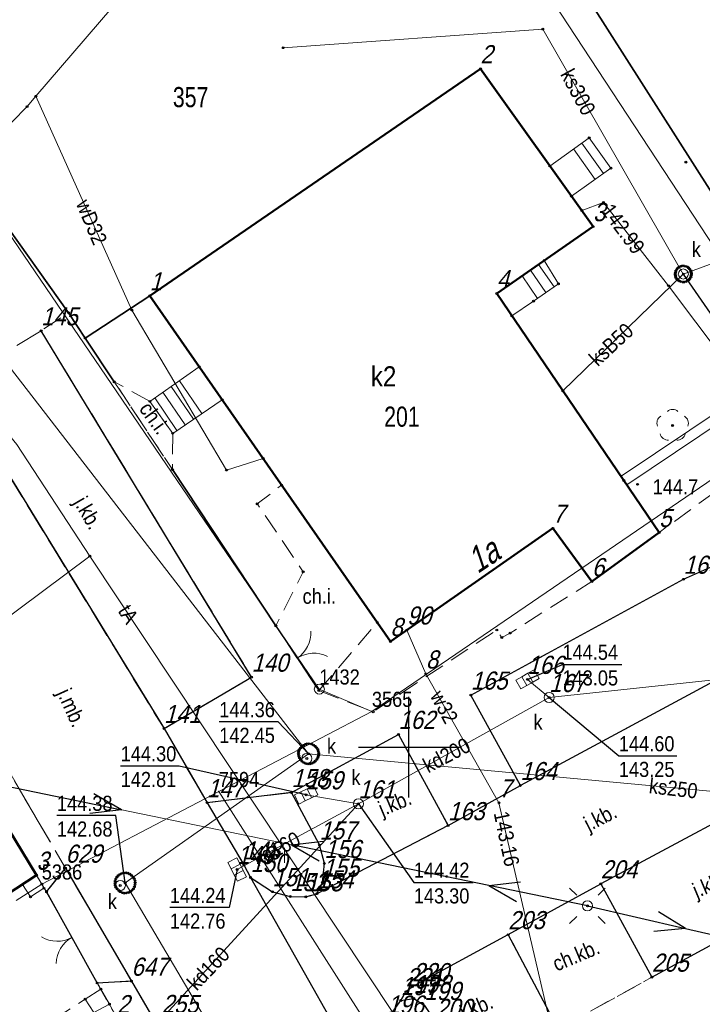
# Model space of a CAD drawing. Header units: metres. Extents: x 5551907 to 5556416, y 5709283 to 5712755.
# Tile 83 of 100: x 5554531 to 5554565, y 5710737 to 5710786. Entities that reach past the tile are written whole.
import ezdxf
from ezdxf.enums import TextEntityAlignment as Align

# ---------------------------------------------------------------- set-up
doc = ezdxf.new("R2010")
doc.units = ezdxf.units.M
for name, pattern in [('1.0_0.5', [1.5, 1, -0.5]), ('1.5_0.5', [2, 1.5, -0.5]), ('219-500', [0]), ('otob_500', [0]), ('suep_nn_500', [0])]:
    doc.linetypes.add(name, pattern=pattern)
doc.layers.get('0').update_dxf_attribs({"color": 2, "lineweight": 5})
doc.styles.get("Standard").update_dxf_attribs({"font": 'Working1250', "width": 0.75})
doc.linetypes.add('902-500', pattern='A,3.75,0,[1,ksztalty.shx,S=0.5,R=0,X=0,Y=0],3.75', length=7.5)
doc.linetypes.add('otdn_500', pattern='A,5,0,[21,ksztalty.shx,S=0.5,R=0,X=0,Y=0]', length=5)

# ---------------------------------------------------------------- blocks, each defined once
blk = doc.blocks.new('PUNKTBUD')
at = {"color": 0}
blk.add_circle((0, 0), 0.045, dxfattribs=at)
blk = doc.blocks.new('202')
at = {"color": 0, "linetype": 'Continuous', "lineweight": 0}
blk.add_circle((0, 0), 0.25, dxfattribs=at)
blk = doc.blocks.new('203')
at = {"linetype": 'Continuous', "lineweight": 0}
h = blk.add_hatch(color=0, dxfattribs=at)
edge = h.paths.add_edge_path()
edge.add_arc((0, 0), 0.045, 0, 360)
blk = doc.blocks.new('SUEP1')
at = {"color": 0, "linetype": 'Continuous'}
for p, q in [((5, 0), (3.5, 0.5)), ((15, 0), (13.5, 0.5)), ((0, 0), (5, 0)), ((5, 0), (3.5, -0.5)), ((5, 0), (15, 0)), ((15, 0), (13.5, -0.5))]:
    blk.add_line(p, q, dxfattribs=at)
blk = doc.blocks.new('US15')
at = {"color": 0, "linetype": 'Continuous', "lineweight": 13}
blk.add_circle((0, 0), 0.25, dxfattribs=at)
blk = doc.blocks.new('SM01')
at = {"color": 0, "linetype": 'Continuous', "lineweight": 13}
for p, q in [((-0.53, 0.531), (-0.883, 0.884)), ((0.531, 0.531), (0.884, 0.884)), ((-0.53, -0.53), (-0.883, -0.883)), ((0.531, -0.53), (0.884, -0.883))]:
    blk.add_line(p, q, dxfattribs=at)
blk.add_circle((0, 0), 0.25, dxfattribs=at)
blk = doc.blocks.new('PW01')
at = {"linetype": 'Continuous', "lineweight": 13}
h = blk.add_hatch(color=0, dxfattribs=at)
edge = h.paths.add_edge_path()
edge.add_arc((0, 0), 0.045, 0, 360)
blk = doc.blocks.new('US05')
at = {"color": 0, "linetype": 'Continuous', "lineweight": 13}
for p, q in [((-0.525, -0.25), (-0.525, 0.25)), ((-0.525, 0.25), (-0.175, 0.25)), ((-0.175, -0.25), (-0.175, 0.25)), ((-0.175, 0.25), (0.175, 0.25)), ((0.175, -0.25), (0.175, 0.25)), ((0.175, 0.25), (0.525, 0.25)), ((0.525, -0.25), (0.525, 0.25)), ((-0.525, -0.25), (-0.175, -0.25)), ((-0.175, -0.25), (0.175, -0.25)), ((0.175, -0.25), (0.525, -0.25))]:
    blk.add_line(p, q, dxfattribs=at)
blk = doc.blocks.new('US22')
at = {"color": 0, "linetype": 'Continuous', "lineweight": 13}
blk.add_circle((0, 0), 0.25, dxfattribs=at)
blk = doc.blocks.new('OP021')
at = {"linetype": 'Continuous', "lineweight": 13}
h = blk.add_hatch(color=0, dxfattribs=at)
edge = h.paths.add_edge_path()
edge.add_arc((0, 0), 0.05, 0, 360)
at = {"color": 0, "linetype": 'Continuous', "lineweight": 13}
for centre, start, end in [((0, 0.4), 49.272, 130.728), ((-0.38, 0.124), 121.308, 202.548), ((0.38, 0.124), 337.452, 58.692), ((-0.235, -0.324), 193.221, 274.871), ((0.235, -0.324), 265.129, 346.779)]:
    blk.add_arc(centre, 0.4, start, end, dxfattribs=at)
blk = doc.blocks.new('TU04')
at = {"color": 0, "linetype": 'Continuous', "lineweight": 13}
for p, q in [((0, 0), (0, 0.75)), ((0.5, 0), (0.5, 0.75))]:
    blk.add_line(p, q, dxfattribs=at)
blk = doc.blocks.new('OK02')
at = {"color": 0, "linetype": 'Continuous', "lineweight": 0}
for centre, start, end in [((-1.5, 0), 0, 60), ((1.5, 0), 120, 180)]:
    blk.add_arc(centre, 1.5, start, end, dxfattribs=at)
blk = doc.blocks.new('PIKIETAW1891')
at = {"color": 0}
blk.add_circle((0, 0), 0.045, dxfattribs=at)
blk = doc.blocks.new('RAMKA500K')
at = {"color": 0}
for p, q in [((147.5, 250), (152.5, 250)), ((150, 247.5), (150, 250)), ((150, 0), (150, 2.5)), ((147.5, 0), (152.5, 0))]:
    blk.add_line(p, q, dxfattribs=at)

msp = doc.modelspace()

# ---------------------------------------------------------------- linework, layer by layer
at = {"layer": '217-kontur klasyfikacyjny', "color": 3, "linetype": 'CONTINUOUS', "lineweight": 18, "flags": 128}
for points in [[(5554546.23, 5710807.01), (5554570.1, 5710769.56)], [(5554531.77, 5710743.2), (5554513.75, 5710772.89)], [(5554551.26, 5710708.56), (5554531.77, 5710743.2)]]:
    msp.add_lwpolyline(points, dxfattribs=at)
at = {"layer": '218-kontur użytku gruntowego', "color": 3, "linetype": 'CONTINUOUS', "lineweight": 18, "flags": 128}
for points in [[(5554546.23, 5710807.01), (5554570.1, 5710769.56)], [(5554570.1, 5710769.56), (5554546.23, 5710807.01)], [(5554522.47, 5710786.74), (5554545.55, 5710752.88)], [(5554545.55, 5710752.88), (5554522.47, 5710786.74)], [(5554531.77, 5710743.2), (5554513.75, 5710772.89)], [(5554513.75, 5710772.89), (5554531.77, 5710743.2)], [(5554548.16, 5710751.77), (5554570.31, 5710766.89)], [(5554570.31, 5710766.89), (5554548.16, 5710751.77)], [(5554545.55, 5710752.88), (5554548.16, 5710751.77)], [(5554548.16, 5710751.77), (5554545.55, 5710752.88)], [(5554551.26, 5710708.56), (5554531.77, 5710743.2)], [(5554531.77, 5710743.2), (5554551.26, 5710708.56)]]:
    msp.add_lwpolyline(points, dxfattribs=at)
at = {"layer": '219-działka ewidencyjna', "color": 7, "linetype": '219-500', "lineweight": 18, "flags": 128}
for points in [[(5554546.23, 5710807.01), (5554570.1, 5710769.56)], [(5554522.47, 5710786.74), (5554545.55, 5710752.88)], [(5554513.75, 5710772.89), (5554531.77, 5710743.2)], [(5554570.31, 5710766.89), (5554548.16, 5710751.77)], [(5554545.55, 5710752.88), (5554548.16, 5710751.77)], [(5554548.16, 5710751.77), (5554540.56, 5710747.79)], [(5554531.77, 5710743.2), (5554540.56, 5710747.79)], [(5554540.56, 5710747.79), (5554558.89, 5710719.02)], [(5554531.77, 5710743.2), (5554551.26, 5710708.56)]]:
    msp.add_lwpolyline(points, dxfattribs=at)
at = {"layer": '312-budynek ewidencyjny', "color": 7, "linetype": 'CONTINUOUS', "lineweight": 50, "flags": 128}
for points in [[(5554537.13, 5710772.4), (5554553.55, 5710783.67)], [(5554553.55, 5710783.67), (5554559.14, 5710775.83)], [(5554559.14, 5710775.83), (5554554.36, 5710772.51)], [(5554549.08, 5710755.24), (5554537.13, 5710772.4)], [(5554554.36, 5710772.51), (5554562.42, 5710760.65)], [(5554557.14, 5710760.86), (5554549.08, 5710755.24)], [(5554559.08, 5710758.21), (5554557.14, 5710760.86)], [(5554562.42, 5710760.65), (5554559.08, 5710758.21)], [(5554526.56, 5710751.78), (5554531.51, 5710743.64)], [(5554531.51, 5710743.64), (5554529, 5710742.01)]]:
    msp.add_lwpolyline(points, dxfattribs=at)
at = {"layer": '352-schody', "color": 7, "linetype": 'CONTINUOUS', "lineweight": 18, "flags": 128}
for points in [[(5554556.99, 5710778.84), (5554558.95, 5710780.24), (5554560.03, 5710778.73), (5554558.07, 5710777.34)], [(5554556.99, 5710778.84), (5554558.95, 5710780.24), (5554560.03, 5710778.73), (5554558.07, 5710777.34)], [(5554556.72, 5710774.15), (5554557.42, 5710772.99), (5554556.18, 5710772.13), (5554555.11, 5710771.4), (5554554.36, 5710772.51)], [(5554556.72, 5710774.15), (5554557.42, 5710772.99), (5554556.18, 5710772.13), (5554555.11, 5710771.4), (5554554.36, 5710772.51)], [(5554539.59, 5710768.87), (5554540.73, 5710767.24), (5554538.27, 5710765.57), (5554537.14, 5710767.16)], [(5554539.59, 5710768.87), (5554540.73, 5710767.24), (5554538.27, 5710765.57), (5554537.14, 5710767.16)]]:
    msp.add_lwpolyline(points, close=True, dxfattribs=at)
for points in [[(5554559.245, 5710778.173), (5554558.175, 5710779.686)], [(5554559.653, 5710778.462), (5554558.582, 5710779.977)], [(5554557.207, 5710772.842), (5554556.437, 5710773.953)], [(5554556.385, 5710772.272), (5554555.616, 5710773.383)], [(5554556.796, 5710772.557), (5554556.026, 5710773.668)], [(5554539.304, 5710766.272), (5554538.199, 5710767.899)], [(5554539.718, 5710766.553), (5554538.609, 5710768.185)], [(5554538.89, 5710765.991), (5554537.789, 5710767.613)], [(5554538.477, 5710765.71), (5554537.379, 5710767.327)]]:
    msp.add_lwpolyline(points, dxfattribs=at)
at = {"layer": 'brama', "color": 7, "linetype": 'otob_500', "lineweight": 18, "flags": 128}
for points in [[(5554543.39, 5710756.02), (5554545.52, 5710752.8)], [(5554534.52, 5710738.29), (5554532.01, 5710742.81)]]:
    msp.add_lwpolyline(points, dxfattribs=at)
at = {"layer": 'chodnik', "color": 7, "linetype": '1.0_0.5', "lineweight": 18, "flags": 128}
for points in [[(5554580.8, 5710758.86), (5554583.32, 5710757.25), (5554591.65, 5710769.1), (5554590.45, 5710771.28), (5554585.55, 5710764.37), (5554584.48, 5710763.6), (5554583.13, 5710763.01), (5554581.53, 5710762.67), (5554579.42, 5710762.69), (5554576.66, 5710763.28), (5554573.48, 5710763.45), (5554569.87, 5710763.37), (5554568.62, 5710765.16), (5554562.42, 5710760.65), (5554559.08, 5710758.21), (5554555.02, 5710755.66), (5554554.61, 5710755.44), (5554554.36, 5710755.81), (5554548.22, 5710751.75), (5554545.52, 5710752.8), (5554533.1, 5710771.56), (5554531.74, 5710770.66), (5554542.19, 5710753.47), (5554537.84, 5710750.92), (5554539.98, 5710747.24), (5554544.17, 5710747.74), (5554549.48, 5710750.63), (5554551.94, 5710746.1), (5554555.53, 5710748.09), (5554553.07, 5710752.58), (5554563.63, 5710758.33), (5554565.86, 5710759.33), (5554568.38, 5710760), (5554570.87, 5710760.31), (5554573.7, 5710760.35), (5554577.18, 5710760.07), (5554579.13, 5710759.56)], [(5554532.01, 5710742.81), (5554532.95, 5710743.99), (5554518.33, 5710769.05), (5554516.7, 5710768.12), (5554526.56, 5710751.78), (5554531.51, 5710743.64)], [(5554535.37, 5710768.13), (5554538.26, 5710763.77), (5554538.27, 5710765.57), (5554537.14, 5710767.16)], [(5554545.52, 5710752.8), (5554548.43, 5710756.18), (5554543.68, 5710763), (5554542.47, 5710762.07), (5554544.75, 5710758.7), (5554543.39, 5710756.02)], [(5554554.93, 5710740.69), (5554557.41, 5710736.01), (5554562.06, 5710738.58), (5554559.52, 5710743.21)], [(5554547.38, 5710699.78), (5554550.31, 5710702.54), (5554551.51, 5710704.05), (5554552.16, 5710705.41), (5554552.53, 5710707.06), (5554552.63, 5710709.3), (5554552.05, 5710711.22), (5554536.22, 5710738.38), (5554534.52, 5710738.29), (5554535.52, 5710736.52), (5554537.04, 5710733.84), (5554541.84, 5710725.34), (5554551.26, 5710708.56), (5554528.82, 5710684.19), (5554530.25, 5710683.47)]]:
    msp.add_lwpolyline(points, close=True, dxfattribs=at)
at = {"layer": 'jezdnia', "color": 7, "linetype": '1.5_0.5', "lineweight": 18, "flags": 128}
for points in [[(5554518.33, 5710769.05), (5554532.95, 5710743.99), (5554536.22, 5710738.38), (5554552.05, 5710711.22), (5554560.73, 5710695.29), (5554561.92, 5710693.81), (5554569.6, 5710680.85), (5554575.73, 5710670.65), (5554603.83, 5710627.01), (5554609.82, 5710629.69), (5554596.71, 5710647.84), (5554578.75, 5710672.96), (5554575.45, 5710680.03), (5554574.11, 5710683.4), (5554573.92, 5710684.32), (5554574.13, 5710685.01), (5554574.57, 5710685.19), (5554574.89, 5710691.25), (5554574.9, 5710691.73), (5554573.99, 5710692.3), (5554571.83, 5710693.35), (5554570.46, 5710694.21), (5554569.64, 5710695.02), (5554566.41, 5710700.42), (5554565.96, 5710701.56), (5554565.65, 5710703.1), (5554557.03, 5710718.39), (5554556.01, 5710719.47), (5554552.43, 5710725.14), (5554548.9, 5710731.54), (5554542.14, 5710743.53), (5554541.8, 5710744.15), (5554539.98, 5710747.24), (5554537.84, 5710750.92), (5554526.91, 5710768.76), (5554523.93, 5710773.48)], [(5554526.91, 5710768.76), (5554537.84, 5710750.92), (5554542.19, 5710753.47), (5554531.74, 5710770.66), (5554528.46, 5710768.68), (5554527.76, 5710768.45)], [(5554553.07, 5710752.58), (5554555.53, 5710748.09), (5554565.98, 5710753.71), (5554567.72, 5710754.49), (5554569.58, 5710754.97), (5554571.79, 5710755.2), (5554574.16, 5710755.21), (5554578.58, 5710754.93), (5554577.71, 5710755.54), (5554577.08, 5710756.29), (5554576.81, 5710757.03), (5554577.18, 5710760.07), (5554573.7, 5710760.35), (5554570.87, 5710760.31), (5554568.38, 5710760), (5554565.86, 5710759.33), (5554563.63, 5710758.33)], [(5554583.32, 5710757.25), (5554582.15, 5710756.16), (5554581.15, 5710755.44), (5554580.04, 5710754.99), (5554578.58, 5710754.93), (5554574.16, 5710755.21), (5554571.79, 5710755.2), (5554569.58, 5710754.97), (5554567.72, 5710754.49), (5554565.98, 5710753.71), (5554555.53, 5710748.09), (5554551.94, 5710746.1), (5554545.43, 5710742.72), (5554544.88, 5710742.57), (5554544.11, 5710742.58), (5554543.22, 5710742.82), (5554542.14, 5710743.53), (5554548.9, 5710731.54), (5554548.47, 5710733.21), (5554548.59, 5710735.06), (5554548.93, 5710736.5), (5554549.6, 5710737.42), (5554549.85, 5710737.86), (5554550.17, 5710738.11), (5554554.93, 5710740.69), (5554559.52, 5710743.21), (5554569.53, 5710748.58), (5554570.15, 5710748.98), (5554570.99, 5710749), (5554571.98, 5710748.64), (5554573.22, 5710747.8), (5554574.58, 5710746.23), (5554575.17, 5710745.04), (5554575.37, 5710743.43), (5554575.1, 5710742.43)], [(5554544.17, 5710747.74), (5554545.56, 5710745.14), (5554545.8, 5710744.22), (5554545.71, 5710743.29), (5554545.43, 5710742.72), (5554551.94, 5710746.1), (5554549.48, 5710750.63)], [(5554562.06, 5710738.58), (5554571.11, 5710743.5), (5554569.54, 5710746.43), (5554569.3, 5710747.24), (5554569.32, 5710748), (5554569.53, 5710748.58), (5554559.52, 5710743.21)], [(5554531.77, 5710743.2), (5554510.73, 5710729.75), (5554475.99, 5710709.85), (5554447.06, 5710693.26), (5554443.23, 5710699.15), (5554462.23, 5710712.32), (5554460.21, 5710715.22), (5554440.32, 5710701.85), (5554425.74, 5710692.16), (5554418.39, 5710702.98), (5554417.67, 5710704.05), (5554413.74, 5710698.54), (5554422.18, 5710685.91), (5554422.24, 5710683.26), (5554414.67, 5710678.37), (5554411.17, 5710678.91), (5554409.54, 5710677.7), (5554408.06, 5710674.21), (5554399.4, 5710668.24), (5554396.78, 5710667.91), (5554395.38, 5710669.36), (5554394.89, 5710669.03), (5554395.46, 5710668.22), (5554394.01, 5710667.3), (5554393.51, 5710668.1), (5554393.08, 5710667.81), (5554391.94, 5710669.33), (5554375.03, 5710657.88), (5554384.19, 5710648.99), (5554388.23, 5710645.06), (5554389.36, 5710643.96), (5554394.67, 5710650.04), (5554402.1, 5710659.1), (5554430.11, 5710677.61), (5554434.38, 5710680.2), (5554449.14, 5710687.47), (5554480.13, 5710704.87), (5554485.07, 5710707.73), (5554505.9, 5710719.35), (5554533.93, 5710737.49), (5554534.71, 5710737.99), (5554534.52, 5710738.29), (5554532.01, 5710742.81)], [(5554549.6, 5710737.42), (5554550.25, 5710737.52), (5554550.77, 5710737.18), (5554551.33, 5710736.33), (5554552.82, 5710733.54), (5554557.41, 5710736.01), (5554554.93, 5710740.69), (5554550.17, 5710738.11), (5554549.85, 5710737.86)]]:
    msp.add_lwpolyline(points, close=True, dxfattribs=at)
at = {"layer": 'krawężnik', "color": 7, "linetype": 'CONTINUOUS', "lineweight": 25, "flags": 128}
for points in [[(5554537.84, 5710750.92), (5554542.19, 5710753.47), (5554531.74, 5710770.66)], [(5554526.91, 5710768.76), (5554537.84, 5710750.92)], [(5554553.07, 5710752.58), (5554563.63, 5710758.33), (5554565.86, 5710759.33), (5554568.38, 5710760), (5554570.87, 5710760.31), (5554573.7, 5710760.35), (5554577.18, 5710760.07)], [(5554578.58, 5710754.93), (5554574.16, 5710755.21), (5554571.79, 5710755.2), (5554569.58, 5710754.97), (5554567.72, 5710754.49), (5554565.98, 5710753.71), (5554555.53, 5710748.09)], [(5554555.53, 5710748.09), (5554553.07, 5710752.58)], [(5554537.84, 5710750.92), (5554539.98, 5710747.24)], [(5554544.17, 5710747.74), (5554549.48, 5710750.63)], [(5554549.48, 5710750.63), (5554551.94, 5710746.1)], [(5554569.53, 5710748.58), (5554559.52, 5710743.21)], [(5554562.06, 5710738.58), (5554571.11, 5710743.5), (5554569.54, 5710746.43), (5554569.3, 5710747.24), (5554569.32, 5710748), (5554569.53, 5710748.58)], [(5554551.94, 5710746.1), (5554555.53, 5710748.09)], [(5554545.56, 5710745.14), (5554544.17, 5710747.74), (5554539.98, 5710747.24)], [(5554539.98, 5710747.24), (5554541.8, 5710744.15), (5554542.14, 5710743.53)], [(5554551.94, 5710746.1), (5554545.43, 5710742.72)], [(5554545.43, 5710742.72), (5554545.71, 5710743.29), (5554545.8, 5710744.22), (5554545.56, 5710745.14)], [(5554532.01, 5710742.81), (5554532.95, 5710743.99)], [(5554532.95, 5710743.99), (5554536.22, 5710738.38)], [(5554542.14, 5710743.53), (5554543.22, 5710742.82), (5554544.11, 5710742.58), (5554544.88, 5710742.57), (5554545.43, 5710742.72)], [(5554542.14, 5710743.53), (5554548.9, 5710731.54)], [(5554554.93, 5710740.69), (5554559.52, 5710743.21)], [(5554559.52, 5710743.21), (5554562.06, 5710738.58)], [(5554532.01, 5710742.81), (5554534.52, 5710738.29)], [(5554549.6, 5710737.42), (5554549.85, 5710737.86), (5554550.17, 5710738.11), (5554554.93, 5710740.69)], [(5554552.82, 5710733.54), (5554557.41, 5710736.01), (5554554.93, 5710740.69)], [(5554536.22, 5710738.38), (5554552.05, 5710711.22), (5554552.63, 5710709.3), (5554552.53, 5710707.06), (5554552.16, 5710705.41), (5554551.51, 5710704.05), (5554550.31, 5710702.54), (5554547.38, 5710699.78), (5554530.25, 5710683.47)], [(5554536.22, 5710738.38), (5554534.52, 5710738.29)], [(5554548.9, 5710731.54), (5554548.47, 5710733.21), (5554548.59, 5710735.06), (5554548.93, 5710736.5), (5554549.6, 5710737.42)], [(5554549.6, 5710737.42), (5554550.25, 5710737.52), (5554550.77, 5710737.18), (5554551.33, 5710736.33), (5554552.82, 5710733.54)]]:
    msp.add_lwpolyline(points, dxfattribs=at)
at = {"layer": 'ogrodzenie trwałe', "color": 7, "linetype": '902-500', "lineweight": 35, "flags": 128}
for points in [[(5554537.13, 5710772.4), (5554533.93, 5710770.3), (5554533.1, 5710771.56), (5554529.62, 5710776.41), (5554522.47, 5710786.74), (5554546.23, 5710807.01), (5554570.1, 5710769.56), (5554570.31, 5710766.89), (5554570.42, 5710763.32)], [(5554533.93, 5710770.3), (5554535.37, 5710768.13)], [(5554538.26, 5710763.77), (5554543.39, 5710756.02)]]:
    msp.add_lwpolyline(points, dxfattribs=at)
at = {"layer": 'podpora (poligon)', "color": 7, "linetype": 'CONTINUOUS', "lineweight": 18, "flags": 128}
for points in [[(5554530.81, 5710743.18), (5554531.21, 5710742.57), (5554531.88, 5710742.99), (5554531.77, 5710743.2), (5554531.51, 5710743.64)], [(5554535.13, 5710737.24), (5554534.71, 5710737.99), (5554533.93, 5710737.49), (5554534.35, 5710736.83)]]:
    msp.add_lwpolyline(points, close=True, dxfattribs=at)
at = {"layer": 'przewód elektroenergetyczny niskiego napięcia', "color": 1, "linetype": 'suep_nn_500', "lineweight": 18, "flags": 128}
for points in [[(5554521.04, 5710749.92), (5554558.86, 5710742.12)], [(5554558.86, 5710742.12), (5554591.7, 5710734.53)]]:
    msp.add_lwpolyline(points, dxfattribs=at)
at = {"layer": 'przewód gazowy', "color": 40, "linetype": 'CONTINUOUS', "lineweight": 18, "flags": 128}
msp.add_lwpolyline([(5554558.58, 5710776.63), (5554559.66, 5710777.03), (5554562.88, 5710772.9), (5554568.32, 5710765.68), (5554582.53, 5710746.9)], dxfattribs=at)
at = {"layer": 'przewód kanalizacyjny', "color": 34, "linetype": 'CONTINUOUS', "lineweight": 18, "flags": 128}
for points in [[(5554497.14, 5710799.13), (5554518.82, 5710786.85), (5554527.04, 5710772.9), (5554545.02, 5710749.67)], [(5554543.76, 5710784.71), (5554556.64, 5710785.63), (5554563.62, 5710773.48)], [(5554563.62, 5710773.48), (5554569.97, 5710775.81)], [(5554563.62, 5710773.48), (5554557.64, 5710767.68)], [(5554556.96, 5710752.46), (5554574.29, 5710754.32)], [(5554556.96, 5710752.46), (5554555.88, 5710753.36)], [(5554547.49, 5710747.18), (5554556.96, 5710752.46)], [(5554554.89, 5710701.21), (5554555.26, 5710711.6), (5554544.09, 5710729.4), (5554535.91, 5710743.26), (5554545.02, 5710749.67)], [(5554545.02, 5710749.67), (5554580.43, 5710746.37)], [(5554547.49, 5710747.18), (5554544.9, 5710747.63)], [(5554537.73, 5710736.53), (5554547.49, 5710747.18)], [(5554547.49, 5710747.18), (5554541.47, 5710743.92)]]:
    msp.add_lwpolyline(points, dxfattribs=at)
at = {"layer": 'przewód telekomunikacyjny podziemny', "color": 30, "linetype": 'CONTINUOUS', "lineweight": 18, "flags": 128}
for points in [[(5554296.92, 5710834.75), (5554307.75, 5710833.84), (5554317.21, 5710833.83), (5554356.9, 5710836.65), (5554361, 5710837.04), (5554369.52, 5710837.23), (5554386.11, 5710836.9), (5554394.5, 5710835.65), (5554412.61, 5710830.86), (5554421.2, 5710828.39), (5554430.33, 5710825.06), (5554451.4, 5710816.48), (5554464.2, 5710811), (5554481.18, 5710802.85), (5554496.83, 5710794.44), (5554506.51, 5710787.97), (5554515.88, 5710781.61), (5554520.23, 5710777.65), (5554530.54, 5710765.02), (5554534.16, 5710759.48), (5554549.27, 5710736.72), (5554562.12, 5710717.62), (5554571.48, 5710700.1)], [(5554534.16, 5710759.48), (5554525.99, 5710753.39)]]:
    msp.add_lwpolyline(points, dxfattribs=at)
at = {"layer": 'przewód wodociągowy', "color": 5, "linetype": 'CONTINUOUS', "lineweight": 18, "flags": 128}
for points in [[(5554548.12, 5710800.75), (5554565.92, 5710773.65), (5554580.91, 5710776.23), (5554594.37, 5710780.63), (5554595.35, 5710781.08), (5554595.91, 5710781.84), (5554601.48, 5710791.82), (5554610.31, 5710812.98), (5554610.32, 5710812.97), (5554614.39, 5710822.74), (5554620.02, 5710826.05), (5554626.59, 5710828.9), (5554626.59, 5710828.89), (5554641.8, 5710836.05), (5554655.05, 5710840.58), (5554667.94, 5710844.7), (5554680.59, 5710848.59), (5554682.8, 5710849.32), (5554685.39, 5710850.22)], [(5554432.2, 5710673.29), (5554428.39, 5710680.96), (5554431.46, 5710683.98), (5554443.08, 5710697.11), (5554484.27, 5710723.03), (5554490.4, 5710731.32), (5554502.62, 5710741.42), (5554508.47, 5710765.21), (5554514.79, 5710770.05), (5554528.05, 5710778.75), (5554531.04, 5710781.79), (5554531.48, 5710782.3), (5554547.7, 5710801.16)], [(5554531.48, 5710782.3), (5554536.24, 5710771.69), (5554540.94, 5710763.75), (5554542.76, 5710764.32)], [(5554549.9, 5710755.81), (5554550.84, 5710753.63), (5554554.47, 5710747.23), (5554557.67, 5710733.45)]]:
    msp.add_lwpolyline(points, dxfattribs=at)
at = {"layer": 'rzedna-Atr2', "color": 7, "flags": 128}
for points in [[(5554563.62, 5710773.48), (5554564.96, 5710771.54), (5554567.846, 5710771.54)], [(5554555.88, 5710753.36), (5554557.62, 5710754.1), (5554560.569, 5710754.1)], [(5554556.96, 5710752.46), (5554560.42, 5710749.56), (5554563.306, 5710749.56)], [(5554545.02, 5710749.67), (5554543.5, 5710751.25), (5554540.583, 5710751.25)], [(5554544.9, 5710747.63), (5554538.6, 5710749.06), (5554535.688, 5710749.06)], [(5554547.49, 5710747.18), (5554550.24, 5710743.28), (5554553.189, 5710743.28)], [(5554535.91, 5710743.26), (5554535.44, 5710746.6), (5554532.523, 5710746.6)], [(5554541.47, 5710743.92), (5554541.08, 5710742.03), (5554538.131, 5710742.03)]]:
    msp.add_lwpolyline(points, dxfattribs=at)
at = {"layer": 'studnia kanalizacyjna', "color": 34, "linetype": 'CONTINUOUS', "lineweight": 18, "flags": 128}
for points in [[(5554563.34, 5710773.77), (5554563.41, 5710773.83), (5554563.49, 5710773.86), (5554563.57, 5710773.88), (5554563.65, 5710773.88), (5554563.73, 5710773.86), (5554563.81, 5710773.84), (5554563.88, 5710773.79), (5554563.93, 5710773.73), (5554563.99, 5710773.65), (5554564.01, 5710773.57), (5554564.02, 5710773.49), (5554564.01, 5710773.41), (5554563.99, 5710773.33), (5554563.94, 5710773.25), (5554563.9, 5710773.19), (5554563.83, 5710773.14), (5554563.75, 5710773.1), (5554563.67, 5710773.08), (5554563.59, 5710773.08), (5554563.51, 5710773.1), (5554563.43, 5710773.13), (5554563.36, 5710773.17), (5554563.3, 5710773.23), (5554563.25, 5710773.31), (5554563.23, 5710773.39), (5554563.22, 5710773.47), (5554563.23, 5710773.55), (5554563.25, 5710773.63), (5554563.29, 5710773.71)], [(5554545.52, 5710749.68), (5554545.51, 5710749.58), (5554545.48, 5710749.48), (5554545.42, 5710749.39), (5554545.35, 5710749.3), (5554545.28, 5710749.24), (5554545.18, 5710749.19), (5554545.08, 5710749.17), (5554544.98, 5710749.17), (5554544.88, 5710749.18), (5554544.78, 5710749.23), (5554544.69, 5710749.29), (5554544.62, 5710749.37), (5554544.56, 5710749.46), (5554544.53, 5710749.56), (5554544.52, 5710749.66), (5554544.52, 5710749.76), (5554544.55, 5710749.86), (5554544.61, 5710749.95), (5554544.68, 5710750.03), (5554544.76, 5710750.09), (5554544.86, 5710750.14), (5554544.95, 5710750.17), (5554545.05, 5710750.17), (5554545.16, 5710750.15), (5554545.26, 5710750.1), (5554545.34, 5710750.04), (5554545.41, 5710749.97), (5554545.47, 5710749.88), (5554545.5, 5710749.78)], [(5554536.41, 5710743.27), (5554536.4, 5710743.17), (5554536.37, 5710743.07), (5554536.32, 5710742.97), (5554536.25, 5710742.89), (5554536.17, 5710742.83), (5554536.07, 5710742.78), (5554535.97, 5710742.76), (5554535.87, 5710742.75), (5554535.77, 5710742.77), (5554535.67, 5710742.82), (5554535.59, 5710742.88), (5554535.52, 5710742.96), (5554535.45, 5710743.05), (5554535.42, 5710743.14), (5554535.41, 5710743.24), (5554535.42, 5710743.34), (5554535.44, 5710743.45), (5554535.5, 5710743.54), (5554535.57, 5710743.62), (5554535.65, 5710743.68), (5554535.75, 5710743.73), (5554535.85, 5710743.75), (5554535.95, 5710743.76), (5554536.05, 5710743.74), (5554536.15, 5710743.69), (5554536.23, 5710743.63), (5554536.3, 5710743.55), (5554536.36, 5710743.47), (5554536.4, 5710743.37)]]:
    msp.add_lwpolyline(points, close=True, dxfattribs=at)
at = {"layer": 'trawnik', "color": 7, "linetype": '1.0_0.5', "lineweight": 18, "flags": 128}
for points in [[(5554549.6, 5710737.42), (5554548.93, 5710736.5), (5554548.59, 5710735.06), (5554548.47, 5710733.21), (5554548.9, 5710731.54), (5554552.43, 5710725.14), (5554554.96, 5710722.2), (5554556.56, 5710721.04), (5554558.9, 5710720.1), (5554561.23, 5710719.81), (5554563, 5710720.02), (5554564.93, 5710720.73), (5554566.61, 5710721.82), (5554568.07, 5710723.54), (5554571.11, 5710732), (5554575.1, 5710742.43), (5554575.37, 5710743.43), (5554575.17, 5710745.04), (5554574.58, 5710746.23), (5554573.22, 5710747.8), (5554571.98, 5710748.64), (5554570.99, 5710749), (5554570.15, 5710748.98), (5554569.53, 5710748.58), (5554569.32, 5710748), (5554569.3, 5710747.24), (5554569.54, 5710746.43), (5554571.11, 5710743.5), (5554562.06, 5710738.58), (5554557.41, 5710736.01), (5554552.82, 5710733.54), (5554551.33, 5710736.33), (5554550.77, 5710737.18), (5554550.25, 5710737.52)], [(5554539.98, 5710747.24), (5554541.8, 5710744.15), (5554542.14, 5710743.53), (5554543.22, 5710742.82), (5554544.11, 5710742.58), (5554544.88, 5710742.57), (5554545.43, 5710742.72), (5554545.71, 5710743.29), (5554545.8, 5710744.22), (5554545.56, 5710745.14), (5554544.17, 5710747.74)]]:
    msp.add_lwpolyline(points, close=True, dxfattribs=at)
at = {"layer": 'ściana oporowa (linia)', "color": 0, "lineweight": 18}
for q in [(5554569.961, 5710769.767), (5554560.67, 5710763.23)]:
    msp.add_line((5554560.531, 5710763.438), q, dxfattribs=at)
at = {"layer": 'ściana oporowa (linia)', "color": 0, "linetype": 'otdn_500', "lineweight": 18}
for q in [(5554570.239, 5710769.353), (5554560.67, 5710763.23)]:
    msp.add_line((5554560.809, 5710763.023), q, dxfattribs=at)

# ---------------------------------------------------------------- block references
at = {"layer": '202-punkt graniczny', "color": 7, "linetype": 'CONTINUOUS', "lineweight": 18}
msp.add_blockref('202', (5554545.55, 5710752.88), dxfattribs=at)
at = {"layer": '203-punkt graniczny', "color": 7, "linetype": 'CONTINUOUS', "lineweight": 18}
for p in [(5554548.16, 5710751.77), (5554540.56, 5710747.79), (5554531.77, 5710743.2)]:
    msp.add_blockref('203', p, dxfattribs=at)
at = {"layer": 'brama', "color": 7, "linetype": 'CONTINUOUS', "lineweight": 18}
for p, rotation in [((5554544.455, 5710754.41), 303.484), ((5554533.265, 5710740.55), 119.044)]:
    msp.add_blockref('OK02', p, dxfattribs=dict(at, rotation=rotation))
at = {"layer": 'drzewo liściaste', "color": 94, "linetype": 'CONTINUOUS', "lineweight": 18}
msp.add_blockref('OP021', (5554563.09, 5710765.96), dxfattribs=at)
at = {"layer": 'kratka ściekowa', "color": 34, "linetype": 'CONTINUOUS', "lineweight": 18}
for p, rotation in [((5554555.88, 5710753.36), 29.475), ((5554544.9, 5710747.63), 26.137), ((5554541.47, 5710743.92), 297.051)]:
    msp.add_blockref('US05', p, dxfattribs=dict(at, rotation=rotation))
at = {"layer": 'latarnia', "color": 7, "linetype": 'CONTINUOUS', "lineweight": 18}
msp.add_blockref('SM01', (5554558.86, 5710742.12), dxfattribs=at)
at = {"layer": 'pikieta naturalna', "color": 7, "linetype": 'CONTINUOUS', "lineweight": 13}
for p in [(5554563.75, 5710779.03), (5554561.35, 5710763.04)]:
    msp.add_blockref('PW01', p, dxfattribs=at)
at = {"layer": 'przewód elektroenergetyczny niskiego napięcia', "color": 1, "linetype": 'CONTINUOUS', "lineweight": 18}
for p, rotation in [((5554521.04, 5710749.92), 348.347), ((5554558.86, 5710742.12), 168.347), ((5554558.86, 5710742.12), 346.986)]:
    msp.add_blockref('SUEP1', p, dxfattribs=dict(at, rotation=rotation))
at = {"layer": 'Punkt budynku', "color": 5, "linetype": 'CONTINUOUS', "lineweight": 18}
for p in [(5554553.55, 5710783.67), (5554558.95, 5710780.24), (5554556.99, 5710778.84), (5554560.03, 5710778.73), (5554558.07, 5710777.34), (5554559.14, 5710775.83), (5554556.72, 5710774.15), (5554557.42, 5710772.99), (5554537.13, 5710772.4), (5554554.36, 5710772.51), (5554556.18, 5710772.13), (5554555.11, 5710771.4), (5554539.59, 5710768.87), (5554537.14, 5710767.16), (5554540.73, 5710767.24), (5554538.27, 5710765.57), (5554557.14, 5710760.86), (5554562.42, 5710760.65), (5554559.08, 5710758.21), (5554549.08, 5710755.24), (5554531.51, 5710743.64)]:
    msp.add_blockref('PUNKTBUD', p, dxfattribs=at)
at = {"layer": 'Punkt roboczy BDOT GESUT K1', "color": 6, "linetype": 'CONTINUOUS', "lineweight": 18}
for p in [(5554556.64, 5710785.63), (5554543.76, 5710784.71), (5554531.48, 5710782.3), (5554531.48, 5710782.3), (5554531.04, 5710781.79), (5554563.75, 5710779.03), (5554558.58, 5710776.63), (5554559.66, 5710777.03), (5554559.66, 5710777.03), (5554563.29, 5710773.71), (5554563.34, 5710773.77), (5554563.41, 5710773.83), (5554563.49, 5710773.86), (5554563.57, 5710773.88), (5554563.65, 5710773.88), (5554563.73, 5710773.86), (5554563.81, 5710773.84), (5554563.88, 5710773.79), (5554563.93, 5710773.73), (5554563.22, 5710773.47), (5554563.23, 5710773.55), (5554563.23, 5710773.39), (5554563.25, 5710773.63), (5554563.25, 5710773.31), (5554563.3, 5710773.23), (5554563.62, 5710773.48), (5554563.62, 5710773.48), (5554563.62, 5710773.48), (5554563.62, 5710773.48), (5554563.94, 5710773.25), (5554563.99, 5710773.65), (5554563.99, 5710773.33), (5554564.01, 5710773.57), (5554564.01, 5710773.41), (5554564.02, 5710773.49), (5554562.88, 5710772.9), (5554563.36, 5710773.17), (5554563.43, 5710773.13), (5554563.51, 5710773.1), (5554563.59, 5710773.08), (5554563.67, 5710773.08), (5554563.75, 5710773.1), (5554563.83, 5710773.14), (5554563.9, 5710773.19), (5554537.13, 5710772.4), (5554533.1, 5710771.56), (5554533.1, 5710771.56), (5554536.24, 5710771.69), (5554531.74, 5710770.66), (5554531.74, 5710770.66), (5554531.74, 5710770.66), (5554533.93, 5710770.3), (5554533.93, 5710770.3), (5554535.37, 5710768.13), (5554535.37, 5710768.13), (5554557.64, 5710767.68), (5554537.14, 5710767.16), (5554563.09, 5710765.96), (5554538.27, 5710765.57), (5554542.76, 5710764.32), (5554538.26, 5710763.77), (5554538.26, 5710763.77), (5554540.94, 5710763.75), (5554543.68, 5710763), (5554560.67, 5710763.23), (5554561.35, 5710763.04), (5554542.47, 5710762.07), (5554562.42, 5710760.65), (5554534.16, 5710759.48), (5554534.16, 5710759.48), (5554544.75, 5710758.7), (5554559.08, 5710758.21), (5554563.63, 5710758.33), (5554563.63, 5710758.33), (5554563.63, 5710758.33), (5554548.43, 5710756.18), (5554543.39, 5710756.02), (5554543.39, 5710756.02), (5554543.39, 5710756.02), (5554549.9, 5710755.81), (5554554.36, 5710755.81), (5554555.02, 5710755.66), (5554554.61, 5710755.44), (5554542.19, 5710753.47), (5554542.19, 5710753.47), (5554542.19, 5710753.47), (5554550.84, 5710753.63), (5554555.88, 5710753.36), (5554555.88, 5710753.36), (5554545.52, 5710752.8), (5554545.52, 5710752.8), (5554545.52, 5710752.8), (5554553.07, 5710752.58), (5554553.07, 5710752.58), (5554553.07, 5710752.58), (5554553.07, 5710752.58), (5554556.96, 5710752.46), (5554556.96, 5710752.46), (5554556.96, 5710752.46), (5554556.96, 5710752.46), (5554556.96, 5710752.46), (5554548.22, 5710751.75), (5554537.84, 5710750.92), (5554537.84, 5710750.92), (5554537.84, 5710750.92), (5554537.84, 5710750.92), (5554537.84, 5710750.92), (5554537.84, 5710750.92), (5554549.48, 5710750.63), (5554549.48, 5710750.63), (5554549.48, 5710750.63), (5554549.48, 5710750.63), (5554544.52, 5710749.76), (5554544.55, 5710749.86), (5554544.61, 5710749.95), (5554544.68, 5710750.03), (5554544.76, 5710750.09), (5554544.86, 5710750.14), (5554544.95, 5710750.17), (5554545.05, 5710750.17), (5554545.16, 5710750.15), (5554545.26, 5710750.1), (5554545.34, 5710750.04), (5554545.41, 5710749.97), (5554545.47, 5710749.88), (5554545.5, 5710749.78), (5554544.52, 5710749.66), (5554544.53, 5710749.56), (5554544.56, 5710749.46), (5554544.62, 5710749.37), (5554544.69, 5710749.29), (5554544.93, 5710749.43), (5554545.02, 5710749.67), (5554545.02, 5710749.67), (5554545.02, 5710749.67), (5554545.35, 5710749.3), (5554545.42, 5710749.39), (5554545.48, 5710749.48), (5554545.51, 5710749.58), (5554545.52, 5710749.68), (5554544.78, 5710749.23), (5554544.88, 5710749.18), (5554544.98, 5710749.17), (5554545.08, 5710749.17), (5554545.18, 5710749.19), (5554545.28, 5710749.24), (5554555.53, 5710748.09), (5554555.53, 5710748.09), (5554555.53, 5710748.09), (5554555.53, 5710748.09), (5554555.53, 5710748.09), (5554555.53, 5710748.09), (5554544.17, 5710747.74), (5554544.17, 5710747.74), (5554544.17, 5710747.74), (5554544.17, 5710747.74), (5554544.17, 5710747.74), (5554544.9, 5710747.63), (5554544.9, 5710747.63), (5554539.98, 5710747.24), (5554539.98, 5710747.24), (5554539.98, 5710747.24), (5554539.98, 5710747.24), (5554539.98, 5710747.24), (5554539.98, 5710747.24), (5554547.49, 5710747.18), (5554547.49, 5710747.18), (5554547.49, 5710747.18), (5554547.49, 5710747.18), (5554547.49, 5710747.18), (5554547.49, 5710747.18), (5554554.47, 5710747.23), (5554554.47, 5710747.23), (5554551.94, 5710746.1), (5554551.94, 5710746.1), (5554551.94, 5710746.1), (5554551.94, 5710746.1), (5554551.94, 5710746.1), (5554551.94, 5710746.1), (5554545.56, 5710745.14), (5554545.56, 5710745.14), (5554545.56, 5710745.14), (5554545.56, 5710745.14), (5554532.95, 5710743.99), (5554532.95, 5710743.99), (5554532.95, 5710743.99), (5554532.95, 5710743.99), (5554541.47, 5710743.92), (5554541.47, 5710743.92), (5554541.8, 5710744.15), (5554541.8, 5710744.15), (5554541.8, 5710744.15), (5554545.8, 5710744.22), (5554545.8, 5710744.22), (5554545.8, 5710744.22), (5554531.51, 5710743.64), (5554531.51, 5710743.64), (5554535.44, 5710743.45), (5554535.5, 5710743.54), (5554535.57, 5710743.62), (5554535.65, 5710743.68), (5554535.75, 5710743.73), (5554535.85, 5710743.75), (5554535.95, 5710743.76), (5554536.05, 5710743.74), (5554536.15, 5710743.69), (5554536.23, 5710743.63), (5554536.3, 5710743.55), (5554536.36, 5710743.47), (5554542.14, 5710743.53), (5554542.14, 5710743.53), (5554542.14, 5710743.53), (5554542.14, 5710743.53), (5554542.14, 5710743.53), (5554542.14, 5710743.53), (5554530.81, 5710743.18), (5554531.77, 5710743.2), (5554531.77, 5710743.2), (5554531.88, 5710742.99), (5554535.41, 5710743.24), (5554535.42, 5710743.34), (5554535.42, 5710743.14), (5554535.45, 5710743.05), (5554535.52, 5710742.96), (5554535.67, 5710743.13), (5554535.91, 5710743.26), (5554536.32, 5710742.97), (5554536.37, 5710743.07), (5554536.4, 5710743.37), (5554536.4, 5710743.17), (5554536.41, 5710743.27), (5554545.71, 5710743.29), (5554545.71, 5710743.29), (5554545.71, 5710743.29), (5554559.52, 5710743.21), (5554559.52, 5710743.21), (5554559.52, 5710743.21), (5554559.52, 5710743.21), (5554559.52, 5710743.21), (5554559.52, 5710743.21), (5554531.21, 5710742.57), (5554532.01, 5710742.81), (5554532.01, 5710742.81), (5554532.01, 5710742.81), (5554532.01, 5710742.81), (5554532.01, 5710742.81), (5554535.59, 5710742.88), (5554535.67, 5710742.82), (5554535.77, 5710742.77), (5554535.87, 5710742.75), (5554535.97, 5710742.76), (5554536.07, 5710742.78), (5554536.17, 5710742.83), (5554536.25, 5710742.89), (5554543.22, 5710742.82), (5554543.22, 5710742.82), (5554543.22, 5710742.82), (5554544.11, 5710742.58), (5554544.11, 5710742.58), (5554544.11, 5710742.58), (5554544.88, 5710742.57), (5554544.88, 5710742.57), (5554544.88, 5710742.57), (5554545.43, 5710742.72), (5554545.43, 5710742.72), (5554545.43, 5710742.72), (5554545.43, 5710742.72), (5554545.43, 5710742.72), (5554545.43, 5710742.72), (5554558.86, 5710742.12), (5554558.86, 5710742.12), (5554558.86, 5710742.12), (5554558.86, 5710742.12), (5554554.93, 5710740.69), (5554554.93, 5710740.69), (5554554.93, 5710740.69), (5554554.93, 5710740.69), (5554554.93, 5710740.69), (5554554.93, 5710740.69), (5554562.06, 5710738.58), (5554562.06, 5710738.58), (5554562.06, 5710738.58), (5554562.06, 5710738.58), (5554562.06, 5710738.58), (5554534.52, 5710738.29), (5554534.52, 5710738.29), (5554534.52, 5710738.29), (5554534.52, 5710738.29), (5554534.52, 5710738.29), (5554536.22, 5710738.38), (5554536.22, 5710738.38), (5554536.22, 5710738.38), (5554536.22, 5710738.38), (5554536.22, 5710738.38), (5554550.17, 5710738.11), (5554550.17, 5710738.11), (5554550.17, 5710738.11), (5554534.71, 5710737.99), (5554534.71, 5710737.99), (5554549.85, 5710737.86), (5554549.85, 5710737.86), (5554549.85, 5710737.86), (5554533.93, 5710737.49), (5554533.93, 5710737.49), (5554535.13, 5710737.24), (5554549.6, 5710737.42), (5554549.6, 5710737.42), (5554549.6, 5710737.42), (5554549.6, 5710737.42), (5554549.6, 5710737.42), (5554549.6, 5710737.42), (5554550.25, 5710737.52), (5554550.25, 5710737.52), (5554550.25, 5710737.52)]:
    msp.add_blockref('PIKIETAW1891', p, dxfattribs=at)
at = {"layer": 'rzedna', "color": 40, "linetype": 'CONTINUOUS', "lineweight": 18}
msp.add_blockref('PW01', (5554559.66, 5710777.03), dxfattribs=at)
at = {"layer": 'rzedna', "color": 34, "linetype": 'CONTINUOUS', "lineweight": 18}
for p in [(5554563.62, 5710773.48), (5554556.96, 5710752.46), (5554545.02, 5710749.67), (5554547.49, 5710747.18), (5554535.91, 5710743.26)]:
    msp.add_blockref('PW01', p, dxfattribs=at)
for p, rotation in [((5554555.88, 5710753.36), 29.475), ((5554544.9, 5710747.63), 26.137), ((5554541.47, 5710743.92), 297.051)]:
    msp.add_blockref('PW01', p, dxfattribs=dict(at, rotation=rotation))
at = {"layer": 'rzedna', "color": 5, "linetype": 'CONTINUOUS', "lineweight": 18}
msp.add_blockref('PW01', (5554554.47, 5710747.23), dxfattribs=at)
at = {"layer": 'studnia kanalizacyjna', "color": 34, "linetype": 'CONTINUOUS', "lineweight": 18}
for p in [(5554556.96, 5710752.46), (5554547.49, 5710747.18)]:
    msp.add_blockref('US15', p, dxfattribs=at)
at = {"layer": 'słup przewodów napowietrznych', "color": 7, "linetype": 'CONTINUOUS', "lineweight": 18}
msp.add_blockref('US15', (5554558.86, 5710742.12), dxfattribs=at)
at = {"layer": 'trawnik', "color": 7, "linetype": 'CONTINUOUS', "lineweight": 18}
msp.add_blockref('TU04', (5554543.315, 5710744.249), dxfattribs=at)
msp.add_blockref('TU04', (5554543.315, 5710744.249), dxfattribs=at)
at = {"layer": 'Wstawianie ramki sekcyjnej z opisem', "color": 7, "linetype": 'CONTINUOUS', "lineweight": 13}
for p in [(5554400, 5710750), (5554400, 5710750), (5554400, 5710750), (5554400, 5710750), (5554400, 5710500), (5554400, 5710500), (5554400, 5710500), (5554400, 5710500)]:
    msp.add_blockref('RAMKA500K', p, dxfattribs=at)
at = {"layer": 'właz do komory lub kanału - okrągły', "color": 7, "linetype": 'CONTINUOUS', "lineweight": 18}
for p in [(5554563.62, 5710773.48), (5554544.93, 5710749.43), (5554535.67, 5710743.13)]:
    msp.add_blockref('US22', p, dxfattribs=at)
for p, rotation in [((5554556.96, 5710752.46), 27.842), ((5554547.49, 5710747.18), 27.088)]:
    msp.add_blockref('US22', p, dxfattribs=dict(at, rotation=rotation))

# ---------------------------------------------------------------- texts
at = {"layer": '202-punkt graniczny-Atr103', "color": 7, "width": 0.9}
msp.add_text('1432', height=0.75, dxfattribs=at).set_placement((5554545.55, 5710752.88), align=Align.BOTTOM_LEFT)
msp.add_text('1432', height=0.75, dxfattribs=at).set_placement((5554545.55, 5710752.88), align=Align.BOTTOM_LEFT)
at = {"layer": '203-punkt graniczny-Atr103', "color": 7, "width": 0.9}
for s, p in [('3565', (5554548.16, 5710751.77)), ('3565', (5554548.16, 5710751.77)), ('7594', (5554540.56, 5710747.79)), ('7594', (5554540.56, 5710747.79)), ('5386', (5554531.77, 5710743.2)), ('5386', (5554531.77, 5710743.2))]:
    msp.add_text(s, height=0.75, dxfattribs=at).set_placement(p, align=Align.BOTTOM_LEFT)
at = {"layer": '211-numer działki ewidencyjnej', "color": 7, "linetype": 'CONTINUOUS', "lineweight": 18, "width": 0.79}
msp.add_text('357', height=1, dxfattribs=at).set_placement((5554538.28, 5710781.76))
at = {"layer": '238-Punkt adresowy budynku', "color": 7, "linetype": 'CONTINUOUS', "lineweight": 25, "oblique": 15, "width": 0.79}
msp.add_text('1a', height=1.25, rotation=33.575, dxfattribs=at).set_placement((5554554.02, 5710758.99), align=Align.CENTER)
at = {"layer": '312-oznaczenie budynku ewidencyjnego', "color": 7, "linetype": 'CONTINUOUS', "lineweight": 18, "width": 0.79}
msp.add_text('201', height=1, dxfattribs=at).set_placement((5554548.77, 5710766.9), align=Align.TOP_LEFT)
at = {"layer": '312-oznaczenie budynku ewidencyjnego-Atr117', "color": 7, "width": 0.9}
msp.add_text('k2', height=1, dxfattribs=at).set_placement((5554548.74, 5710768.4), align=Align.MIDDLE_CENTER)
at = {"layer": 'chodnik-Atr17', "color": 7, "width": 0.9}
for s, rotation, p in [('ch.i.', 305.837, (5554536.57, 5710766.78)), ('ch.kb.', 22.804, (5554557.33, 5710738.85))]:
    msp.add_text(s, height=0.75, rotation=rotation, dxfattribs=at).set_placement(p)
msp.add_text('ch.i.', height=0.75, dxfattribs=at).set_placement((5554544.72, 5710757.11))
at = {"layer": 'jezdnia-Atr17', "color": 7, "width": 0.9}
for s, rotation, p in [('j.kb.', 300.193, (5554533.33, 5710762.15)), ('j.mb.', 294.409, (5554532.51, 5710752.69)), ('j.kb.', 22.804, (5554548.68, 5710746.55)), ('j.kb.', 22.804, (5554564.28, 5710742.49)), ('j.kb.', 22.804, (5554552.73, 5710736.43))]:
    msp.add_text(s, height=0.75, rotation=rotation, dxfattribs=at).set_placement(p)
msp.add_text('j.kb.', height=0.75, rotation=26.903, dxfattribs=at).set_placement((5554558.76, 5710746.13), align=Align.MIDDLE_LEFT)
at = {"layer": 'pikieta naturalna-Atr2', "color": 7, "width": 0.9}
msp.add_text('144.7', height=0.75, dxfattribs=at).set_placement((5554562.1, 5710762.54))
at = {"layer": 'przewód kanalizacyjny-Atr1', "color": 34, "width": 0.9}
for s, rotation, p in [('ks300', 298.577, (5554557.82, 5710783.57)), ('ksB50', 42.772, (5554559.12, 5710769.13)), ('kd200', 27.842, (5554550.78, 5710749.02)), ('ks250', 353.379, (5554561.93, 5710748.09)), ('kd160', 27.089, (5554542.33, 5710744.39)), ('kd160', 46.178, (5554539.19, 5710738.13))]:
    msp.add_text(s, height=0.75, rotation=rotation, dxfattribs=at).set_placement(p, align=Align.MIDDLE_LEFT)
at = {"layer": 'przewód telekomunikacyjny podziemny-Atr1', "color": 30, "width": 0.9}
msp.add_text('tA', height=0.75, rotation=302.276, dxfattribs=at).set_placement((5554535.84, 5710756.96), align=Align.MIDDLE_LEFT)
at = {"layer": 'przewód wodociągowy-Atr1', "color": 5, "width": 0.9}
for s, rotation, p in [('wD32', 292.874, (5554533.8, 5710777.12)), ('w32', -61.763, (5554551.36, 5710752.72))]:
    msp.add_text(s, height=0.75, rotation=rotation, dxfattribs=at).set_placement(p, align=Align.MIDDLE_LEFT)
at = {"layer": 'Punkt budynku-Atr104', "color": 5, "oblique": 15, "width": 0.9}
for s, p in [('2', (5554553.55, 5710783.67)), ('3', (5554559.14, 5710775.83)), ('1', (5554537.13, 5710772.4)), ('4', (5554554.36, 5710772.51)), ('7', (5554557.14, 5710760.86)), ('5', (5554562.42, 5710760.65)), ('6', (5554559.08, 5710758.21)), ('8', (5554549.08, 5710755.24)), ('3', (5554531.51, 5710743.64)), ('2', (5554535.52, 5710736.52))]:
    msp.add_text(s, height=0.9, dxfattribs=at).set_placement(p, align=Align.BOTTOM_LEFT)
at = {"layer": 'Punkt roboczy BDOT GESUT K1-Atr103', "color": 6, "oblique": 15, "width": 0.9}
for s, p in [('145', (5554531.74, 5710770.66)), ('168', (5554563.63, 5710758.33)), ('90', (5554549.9, 5710755.81)), ('8', (5554550.84, 5710753.63)), ('140', (5554542.19, 5710753.47)), ('166', (5554555.88, 5710753.36)), ('166', (5554555.88, 5710753.36)), ('165', (5554553.07, 5710752.58)), ('165', (5554553.07, 5710752.58)), ('167', (5554556.96, 5710752.46)), ('167', (5554556.96, 5710752.46)), ('167', (5554556.96, 5710752.46)), ('167', (5554556.96, 5710752.46)), ('141', (5554537.84, 5710750.92)), ('141', (5554537.84, 5710750.92)), ('141', (5554537.84, 5710750.92)), ('162', (5554549.48, 5710750.63)), ('162', (5554549.48, 5710750.63)), ('158', (5554544.17, 5710747.74)), ('158', (5554544.17, 5710747.74)), ('159', (5554544.9, 5710747.63)), ('159', (5554544.9, 5710747.63)), ('164', (5554555.53, 5710748.09)), ('164', (5554555.53, 5710748.09)), ('164', (5554555.53, 5710748.09)), ('147', (5554539.98, 5710747.24)), ('147', (5554539.98, 5710747.24)), ('147', (5554539.98, 5710747.24)), ('161', (5554547.49, 5710747.18)), ('161', (5554547.49, 5710747.18)), ('161', (5554547.49, 5710747.18)), ('161', (5554547.49, 5710747.18)), ('161', (5554547.49, 5710747.18)), ('7', (5554554.47, 5710747.23)), ('7', (5554554.47, 5710747.23)), ('163', (5554551.94, 5710746.1)), ('163', (5554551.94, 5710746.1)), ('163', (5554551.94, 5710746.1)), ('157', (5554545.56, 5710745.14)), ('157', (5554545.56, 5710745.14)), ('156', (5554545.8, 5710744.22)), ('629', (5554532.95, 5710743.99)), ('629', (5554532.95, 5710743.99)), ('149', (5554541.47, 5710743.92)), ('149', (5554541.47, 5710743.92)), ('148', (5554541.8, 5710744.15)), ('150', (5554542.14, 5710743.53)), ('150', (5554542.14, 5710743.53)), ('150', (5554542.14, 5710743.53)), ('155', (5554545.71, 5710743.29)), ('151', (5554543.22, 5710742.82)), ('204', (5554559.52, 5710743.21)), ('204', (5554559.52, 5710743.21)), ('204', (5554559.52, 5710743.21)), ('152', (5554544.11, 5710742.58)), ('153', (5554544.88, 5710742.57)), ('154', (5554545.43, 5710742.72)), ('154', (5554545.43, 5710742.72)), ('154', (5554545.43, 5710742.72)), ('203', (5554554.93, 5710740.69)), ('203', (5554554.93, 5710740.69)), ('203', (5554554.93, 5710740.69)), ('647', (5554536.22, 5710738.38)), ('647', (5554536.22, 5710738.38)), ('647', (5554536.22, 5710738.38)), ('205', (5554562.06, 5710738.58)), ('205', (5554562.06, 5710738.58)), ('221', (5554549.85, 5710737.86)), ('220', (5554550.17, 5710738.11)), ('197', (5554549.6, 5710737.42)), ('197', (5554549.6, 5710737.42)), ('197', (5554549.6, 5710737.42)), ('198', (5554550.25, 5710737.52)), ('199', (5554550.77, 5710737.18)), ('255', (5554537.73, 5710736.53)), ('255', (5554537.73, 5710736.53)), ('196', (5554548.93, 5710736.5)), ('200', (5554551.33, 5710736.33))]:
    msp.add_text(s, height=0.9, dxfattribs=at).set_placement(p, align=Align.BOTTOM_LEFT)
at = {"layer": 'rzedna-Atr2', "color": 40, "width": 0.9}
msp.add_text('142.99', height=0.75, rotation=306.695, dxfattribs=at).set_placement((5554559.81, 5710776.83), align=Align.MIDDLE_LEFT)
at = {"layer": 'rzedna-Atr2', "color": 34, "width": 0.9}
for s, p in [('144.54', (5554557.62, 5710754.107)), ('144.36', (5554540.583, 5710751.258)), ('144.60', (5554560.42, 5710749.567)), ('144.30', (5554535.688, 5710749.067)), ('144.38', (5554532.523, 5710746.607)), ('144.42', (5554550.24, 5710743.288)), ('144.24', (5554538.131, 5710742.038))]:
    msp.add_text(s, height=0.75, dxfattribs=at).set_placement(p, align=Align.BOTTOM_LEFT)
at = {"layer": 'rzedna-Atr2', "color": 5, "width": 0.9}
msp.add_text('143.16', height=0.75, rotation=-78.213, dxfattribs=at).set_placement((5554554.57, 5710746.8), align=Align.MIDDLE_LEFT)
at = {"layer": 'rzedna-Atr3', "color": 34, "width": 0.9}
for s, p in [('143.05', (5554557.62, 5710752.832)), ('142.45', (5554540.583, 5710749.982)), ('143.25', (5554560.42, 5710748.292)), ('142.81', (5554535.688, 5710747.792)), ('142.68', (5554532.523, 5710745.332)), ('143.30', (5554550.24, 5710742.013)), ('142.76', (5554538.131, 5710740.763))]:
    msp.add_text(s, height=0.75, dxfattribs=at).set_placement(p, align=Align.BOTTOM_LEFT)
at = {"layer": 'właz do komory lub kanału - okrągły-Atr17', "color": 7, "width": 0.9}
for p in [(5554564.04, 5710774.33), (5554556.18, 5710750.87), (5554545.93, 5710749.68), (5554547.14, 5710748.12), (5554535.05, 5710741.96)]:
    msp.add_text('k', height=0.75, dxfattribs=at).set_placement(p)

doc.saveas('drawing.dxf')
